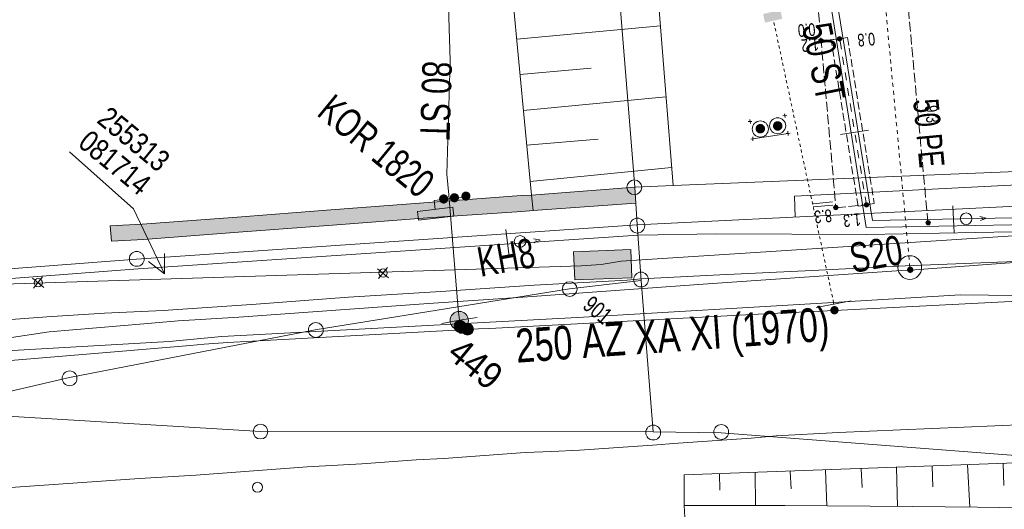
# Model space of a CAD drawing. Header units: metres. Extents: x -740 to 758, y -633 to 854.
# Tile 134 of 256: x -404 to -362, y -144 to -123. Entities that reach past the tile are written whole.
import ezdxf

# ---------------------------------------------------------------- set-up
doc = ezdxf.new("R2010")
doc.units = ezdxf.units.M
doc.header["$MEASUREMENT"] = 0
for name, pattern in [('125_125', [0.2496, 0.1248, -0.1248]), ('166_166', [0.3328, 0.1664, -0.1664]), ('333_125', [0.4576, 0.3328, -0.1248]), ('333_333', [0.6656, 0.3328, -0.3328]), ('416_125', [0.5408, 0.416, -0.1248])]:
    doc.linetypes.add(name, pattern=pattern)
for name, color, linetype in [('Gas.LOVION', 7, 'Continuous'), ('Grundkarte.LOVION', 7, 'Continuous'), ('Grundkarte_Text.LOVION', 7, 'Continuous'), ('Strom.LOVION', 7, 'Continuous'), ('StromBemass.LOVION', 7, 'Continuous'), ('Telko.LOVION', 7, 'Continuous'), ('Wasser.LOVION', 7, 'Continuous')]:
    doc.layers.add(name, color=color, linetype=linetype)
doc.styles.add('ERSTELLTER_STIL_1', font='arial.ttf')

msp = doc.modelspace()

# ---------------------------------------------------------------- hatches: boundary and pattern name
at = {"layer": 'Gas.LOVION', "linetype": 'Continuous', "lineweight": 13}
for points in [[(-372.317, -123.346), (-371.594, -123.187), (-371.66, -122.809), (-372.397, -122.985)], [(-384.944, -136.176), (-384.916, -136.136), (-384.892, -136.094), (-384.875, -136.049), (-384.863, -136.002), (-384.857, -135.953), (-384.857, -135.905), (-384.863, -135.857), (-384.875, -135.81), (-384.893, -135.765), (-384.917, -135.723), (-384.946, -135.683), (-384.979, -135.648), (-385.016, -135.617), (-385.057, -135.592), (-385.101, -135.571), (-385.147, -135.556), (-385.195, -135.547), (-385.243, -135.544), (-385.292, -135.548), (-385.339, -135.557), (-385.386, -135.572), (-385.429, -135.593), (-385.47, -135.619), (-385.507, -135.65), (-385.54, -135.685), (-385.569, -135.725), (-385.592, -135.767), (-385.61, -135.812), (-385.622, -135.859), (-385.628, -135.907), (-385.627, -135.956), (-385.621, -136.004), (-385.609, -136.051), (-385.591, -136.096), (-385.568, -136.138), (-385.539, -136.177), (-385.506, -136.213), (-385.468, -136.243), (-385.427, -136.269), (-385.383, -136.29), (-385.337, -136.305), (-385.289, -136.314), (-385.241, -136.316), (-385.193, -136.313), (-385.145, -136.304), (-385.099, -136.289), (-385.055, -136.268), (-385.014, -136.242), (-384.977, -136.211)], [(-369.246, -135.605), (-369.234, -135.587), (-369.223, -135.568), (-369.215, -135.547), (-369.21, -135.526), (-369.207, -135.504), (-369.207, -135.482), (-369.21, -135.461), (-369.215, -135.439), (-369.224, -135.419), (-369.234, -135.4), (-369.247, -135.382), (-369.262, -135.366), (-369.279, -135.352), (-369.298, -135.34), (-369.318, -135.331), (-369.339, -135.324), (-369.36, -135.32), (-369.382, -135.319), (-369.404, -135.32), (-369.426, -135.325), (-369.447, -135.331), (-369.466, -135.341), (-369.485, -135.353), (-369.502, -135.367), (-369.517, -135.383), (-369.53, -135.401), (-369.54, -135.42), (-369.548, -135.44), (-369.554, -135.462), (-369.556, -135.483), (-369.556, -135.505), (-369.553, -135.527), (-369.548, -135.549), (-369.54, -135.569), (-369.529, -135.588), (-369.516, -135.606), (-369.501, -135.622), (-369.484, -135.636), (-369.465, -135.648), (-369.446, -135.657), (-369.425, -135.664), (-369.403, -135.668), (-369.381, -135.669), (-369.359, -135.667), (-369.338, -135.663), (-369.317, -135.656), (-369.297, -135.647), (-369.278, -135.635), (-369.261, -135.621)], [(-369.246, -135.605), (-369.234, -135.587), (-369.223, -135.568), (-369.215, -135.547), (-369.21, -135.526), (-369.207, -135.504), (-369.207, -135.482), (-369.21, -135.461), (-369.215, -135.439), (-369.224, -135.419), (-369.234, -135.4), (-369.247, -135.382), (-369.262, -135.366), (-369.279, -135.352), (-369.298, -135.34), (-369.318, -135.331), (-369.339, -135.324), (-369.36, -135.32), (-369.382, -135.319), (-369.404, -135.32), (-369.426, -135.325), (-369.447, -135.331), (-369.466, -135.341), (-369.485, -135.353), (-369.502, -135.367), (-369.517, -135.383), (-369.53, -135.401), (-369.54, -135.42), (-369.548, -135.44), (-369.554, -135.462), (-369.556, -135.483), (-369.556, -135.505), (-369.553, -135.527), (-369.548, -135.549), (-369.54, -135.569), (-369.529, -135.588), (-369.516, -135.606), (-369.501, -135.622), (-369.484, -135.636), (-369.465, -135.648), (-369.446, -135.657), (-369.425, -135.664), (-369.403, -135.668), (-369.381, -135.669), (-369.359, -135.667), (-369.338, -135.663), (-369.317, -135.656), (-369.297, -135.647), (-369.278, -135.635), (-369.261, -135.621)], [(-385.025, -136.423), (-385.012, -136.406), (-385.001, -136.386), (-384.993, -136.366), (-384.988, -136.344), (-384.985, -136.322), (-384.985, -136.3), (-384.988, -136.278), (-384.994, -136.257), (-385.002, -136.236), (-385.013, -136.217), (-385.026, -136.199), (-385.041, -136.183), (-385.058, -136.169), (-385.077, -136.157), (-385.097, -136.148), (-385.118, -136.141), (-385.139, -136.137), (-385.161, -136.136), (-385.183, -136.137), (-385.205, -136.141), (-385.226, -136.148), (-385.246, -136.158), (-385.265, -136.17), (-385.282, -136.184), (-385.297, -136.2), (-385.31, -136.218), (-385.32, -136.237), (-385.328, -136.258), (-385.334, -136.279), (-385.336, -136.301), (-385.336, -136.323), (-385.334, -136.345), (-385.328, -136.367), (-385.32, -136.387), (-385.309, -136.406), (-385.296, -136.424), (-385.281, -136.44), (-385.264, -136.454), (-385.245, -136.466), (-385.225, -136.476), (-385.204, -136.482), (-385.182, -136.486), (-385.16, -136.488), (-385.138, -136.486), (-385.117, -136.482), (-385.096, -136.475), (-385.076, -136.466), (-385.057, -136.454), (-385.04, -136.44)], [(-385.025, -136.423), (-385.012, -136.406), (-385.001, -136.386), (-384.993, -136.366), (-384.988, -136.344), (-384.985, -136.322), (-384.985, -136.3), (-384.988, -136.278), (-384.994, -136.257), (-385.002, -136.236), (-385.013, -136.217), (-385.026, -136.199), (-385.041, -136.183), (-385.058, -136.169), (-385.077, -136.157), (-385.097, -136.148), (-385.118, -136.141), (-385.139, -136.137), (-385.161, -136.136), (-385.183, -136.137), (-385.205, -136.141), (-385.226, -136.148), (-385.246, -136.158), (-385.265, -136.17), (-385.282, -136.184), (-385.297, -136.2), (-385.31, -136.218), (-385.32, -136.237), (-385.328, -136.258), (-385.334, -136.279), (-385.336, -136.301), (-385.336, -136.323), (-385.334, -136.345), (-385.328, -136.367), (-385.32, -136.387), (-385.309, -136.406), (-385.296, -136.424), (-385.281, -136.44), (-385.264, -136.454), (-385.245, -136.466), (-385.225, -136.476), (-385.204, -136.482), (-385.182, -136.486), (-385.16, -136.488), (-385.138, -136.486), (-385.117, -136.482), (-385.096, -136.475), (-385.076, -136.466), (-385.057, -136.454), (-385.04, -136.44)]]:
    msp.add_hatch(color=7, dxfattribs=at).paths.add_polyline_path(points)
at = {"layer": 'Gas.LOVION', "linetype": 'Continuous', "lineweight": 18}
for points in [[(-385.75, -130.918), (-385.735, -130.898), (-385.724, -130.877), (-385.715, -130.854), (-385.709, -130.831), (-385.706, -130.807), (-385.706, -130.783), (-385.709, -130.759), (-385.715, -130.735), (-385.724, -130.713), (-385.736, -130.691), (-385.75, -130.672), (-385.767, -130.654), (-385.786, -130.639), (-385.806, -130.626), (-385.828, -130.616), (-385.851, -130.608), (-385.875, -130.604), (-385.899, -130.602), (-385.923, -130.604), (-385.947, -130.609), (-385.97, -130.616), (-385.992, -130.627), (-386.012, -130.64), (-386.031, -130.655), (-386.048, -130.673), (-386.062, -130.692), (-386.073, -130.714), (-386.082, -130.736), (-386.088, -130.76), (-386.091, -130.784), (-386.091, -130.808), (-386.088, -130.832), (-386.082, -130.855), (-386.073, -130.878), (-386.061, -130.899), (-386.047, -130.919), (-386.03, -130.936), (-386.011, -130.952), (-385.991, -130.965), (-385.969, -130.975), (-385.946, -130.982), (-385.922, -130.987), (-385.898, -130.988), (-385.874, -130.987), (-385.85, -130.982), (-385.827, -130.974), (-385.805, -130.964), (-385.785, -130.951), (-385.766, -130.935)], [(-385.295, -130.867), (-385.281, -130.847), (-385.269, -130.826), (-385.26, -130.803), (-385.254, -130.78), (-385.251, -130.756), (-385.252, -130.731), (-385.255, -130.707), (-385.261, -130.684), (-385.27, -130.661), (-385.282, -130.64), (-385.296, -130.62), (-385.313, -130.603), (-385.331, -130.587), (-385.352, -130.574), (-385.374, -130.564), (-385.397, -130.557), (-385.421, -130.552), (-385.445, -130.551), (-385.469, -130.552), (-385.493, -130.557), (-385.516, -130.565), (-385.538, -130.575), (-385.559, -130.588), (-385.577, -130.604), (-385.594, -130.621), (-385.608, -130.641), (-385.62, -130.662), (-385.629, -130.685), (-385.635, -130.709), (-385.638, -130.733), (-385.638, -130.757), (-385.634, -130.781), (-385.628, -130.805), (-385.619, -130.827), (-385.608, -130.848), (-385.593, -130.868), (-385.577, -130.886), (-385.558, -130.901), (-385.537, -130.914), (-385.515, -130.924), (-385.492, -130.932), (-385.468, -130.936), (-385.444, -130.938), (-385.42, -130.936), (-385.396, -130.931), (-385.373, -130.924), (-385.351, -130.913), (-385.33, -130.9), (-385.312, -130.885)], [(-384.81, -130.796), (-384.796, -130.776), (-384.785, -130.755), (-384.776, -130.733), (-384.77, -130.71), (-384.767, -130.686), (-384.767, -130.662), (-384.77, -130.638), (-384.776, -130.615), (-384.785, -130.592), (-384.797, -130.571), (-384.811, -130.552), (-384.827, -130.534), (-384.846, -130.519), (-384.866, -130.506), (-384.888, -130.496), (-384.911, -130.489), (-384.935, -130.484), (-384.959, -130.483), (-384.983, -130.485), (-385.006, -130.489), (-385.029, -130.497), (-385.051, -130.507), (-385.071, -130.52), (-385.089, -130.535), (-385.106, -130.553), (-385.12, -130.572), (-385.131, -130.593), (-385.14, -130.616), (-385.146, -130.639), (-385.149, -130.663), (-385.149, -130.687), (-385.146, -130.711), (-385.14, -130.734), (-385.131, -130.756), (-385.119, -130.777), (-385.105, -130.797), (-385.088, -130.814), (-385.07, -130.829), (-385.05, -130.842), (-385.028, -130.852), (-385.005, -130.86), (-384.981, -130.864), (-384.957, -130.866), (-384.933, -130.864), (-384.91, -130.859), (-384.887, -130.852), (-384.865, -130.842), (-384.845, -130.829), (-384.827, -130.813)], [(-386.959, -131.694), (-385.468, -131.519), (-385.506, -131.138), (-387.009, -131.329)], [(-385.017, -136.33), (-384.998, -136.305), (-384.983, -136.277), (-384.972, -136.248), (-384.964, -136.217), (-384.96, -136.186), (-384.96, -136.155), (-384.964, -136.124), (-384.972, -136.093), (-384.984, -136.064), (-384.999, -136.037), (-385.018, -136.011), (-385.039, -135.988), (-385.063, -135.968), (-385.09, -135.952), (-385.119, -135.938), (-385.148, -135.929), (-385.179, -135.923), (-385.211, -135.921), (-385.242, -135.923), (-385.273, -135.929), (-385.303, -135.939), (-385.331, -135.952), (-385.358, -135.969), (-385.382, -135.99), (-385.403, -136.013), (-385.422, -136.038), (-385.437, -136.066), (-385.448, -136.095), (-385.456, -136.125), (-385.46, -136.156), (-385.46, -136.188), (-385.456, -136.219), (-385.448, -136.249), (-385.436, -136.279), (-385.421, -136.306), (-385.402, -136.331), (-385.381, -136.354), (-385.356, -136.374), (-385.33, -136.391), (-385.301, -136.404), (-385.271, -136.414), (-385.24, -136.42), (-385.209, -136.422), (-385.178, -136.42), (-385.147, -136.414), (-385.117, -136.404), (-385.089, -136.39), (-385.062, -136.373), (-385.038, -136.353)], [(-385.109, -136.257), (-385.1, -136.244), (-385.092, -136.23), (-385.086, -136.216), (-385.082, -136.2), (-385.081, -136.184), (-385.081, -136.169), (-385.083, -136.153), (-385.087, -136.138), (-385.093, -136.123), (-385.1, -136.109), (-385.11, -136.096), (-385.12, -136.085), (-385.133, -136.075), (-385.146, -136.066), (-385.16, -136.06), (-385.175, -136.055), (-385.191, -136.052), (-385.207, -136.051), (-385.222, -136.052), (-385.238, -136.055), (-385.253, -136.06), (-385.267, -136.067), (-385.281, -136.075), (-385.293, -136.085), (-385.304, -136.097), (-385.313, -136.11), (-385.32, -136.124), (-385.326, -136.138), (-385.33, -136.154), (-385.332, -136.169), (-385.332, -136.185), (-385.33, -136.201), (-385.326, -136.216), (-385.32, -136.231), (-385.312, -136.245), (-385.303, -136.258), (-385.292, -136.269), (-385.28, -136.279), (-385.267, -136.288), (-385.252, -136.294), (-385.237, -136.299), (-385.222, -136.302), (-385.206, -136.303), (-385.19, -136.302), (-385.175, -136.299), (-385.16, -136.294), (-385.145, -136.287), (-385.132, -136.279), (-385.12, -136.269)], [(-384.699, -136.452), (-384.681, -136.426), (-384.666, -136.399), (-384.654, -136.369), (-384.646, -136.339), (-384.643, -136.308), (-384.643, -136.276), (-384.647, -136.245), (-384.655, -136.215), (-384.666, -136.186), (-384.682, -136.158), (-384.7, -136.133), (-384.722, -136.11), (-384.746, -136.09), (-384.772, -136.074), (-384.801, -136.06), (-384.831, -136.051), (-384.862, -136.045), (-384.893, -136.043), (-384.924, -136.045), (-384.955, -136.051), (-384.985, -136.061), (-385.013, -136.074), (-385.04, -136.091), (-385.064, -136.111), (-385.085, -136.134), (-385.103, -136.16), (-385.119, -136.187), (-385.13, -136.216), (-385.138, -136.247), (-385.142, -136.278), (-385.141, -136.309), (-385.137, -136.341), (-385.129, -136.371), (-385.118, -136.4), (-385.103, -136.427), (-385.084, -136.453), (-385.063, -136.476), (-385.038, -136.496), (-385.012, -136.512), (-384.983, -136.526), (-384.953, -136.535), (-384.923, -136.541), (-384.891, -136.543), (-384.86, -136.541), (-384.829, -136.535), (-384.799, -136.525), (-384.771, -136.511), (-384.745, -136.495), (-384.72, -136.475)], [(-384.801, -136.376), (-384.791, -136.363), (-384.784, -136.349), (-384.778, -136.334), (-384.774, -136.319), (-384.772, -136.303), (-384.772, -136.287), (-384.774, -136.272), (-384.778, -136.256), (-384.784, -136.241), (-384.792, -136.228), (-384.801, -136.215), (-384.812, -136.203), (-384.824, -136.193), (-384.838, -136.185), (-384.852, -136.178), (-384.867, -136.173), (-384.883, -136.17), (-384.899, -136.169), (-384.914, -136.17), (-384.93, -136.173), (-384.945, -136.178), (-384.959, -136.185), (-384.973, -136.194), (-384.985, -136.204), (-384.996, -136.215), (-385.005, -136.228), (-385.013, -136.242), (-385.018, -136.257), (-385.022, -136.272), (-385.024, -136.288), (-385.024, -136.304), (-385.022, -136.32), (-385.018, -136.335), (-385.012, -136.35), (-385.005, -136.364), (-384.995, -136.376), (-384.984, -136.388), (-384.972, -136.398), (-384.959, -136.406), (-384.944, -136.413), (-384.929, -136.418), (-384.914, -136.421), (-384.898, -136.422), (-384.882, -136.421), (-384.866, -136.418), (-384.851, -136.413), (-384.837, -136.406), (-384.824, -136.397), (-384.812, -136.387)]]:
    msp.add_hatch(color=49, dxfattribs=at).paths.add_polyline_path(points)
at = {"layer": 'Grundkarte.LOVION', "linetype": 'Continuous', "lineweight": 18}
for points in [[(-399.936, -132.578), (-398.583, -132.505), (-394.564, -132.201), (-390.603, -131.902), (-386.584, -131.598), (-382.591, -131.326), (-382.122, -131.28), (-382.185, -130.636), (-382.627, -130.65), (-390.666, -131.258), (-394.627, -131.557), (-398.646, -131.861), (-399.999, -131.934)], [(-382.122, -131.28), (-377.778, -130.974), (-377.815, -130.297), (-382.185, -130.636)]]:
    msp.add_hatch(color=254, dxfattribs=at).paths.add_polyline_path(points)
at = {"layer": 'Strom.LOVION', "linetype": 'Continuous', "lineweight": 18}
for points in [[(-372.361, -127.954), (-372.347, -127.933), (-372.335, -127.911), (-372.326, -127.888), (-372.319, -127.864), (-372.316, -127.839), (-372.316, -127.814), (-372.32, -127.789), (-372.326, -127.764), (-372.335, -127.741), (-372.347, -127.719), (-372.362, -127.699), (-372.38, -127.68), (-372.399, -127.664), (-372.42, -127.651), (-372.443, -127.64), (-372.467, -127.633), (-372.492, -127.628), (-372.517, -127.627), (-372.542, -127.628), (-372.566, -127.633), (-372.59, -127.641), (-372.613, -127.652), (-372.634, -127.665), (-372.653, -127.681), (-372.671, -127.7), (-372.685, -127.72), (-372.697, -127.742), (-372.706, -127.766), (-372.713, -127.79), (-372.716, -127.815), (-372.716, -127.84), (-372.712, -127.865), (-372.706, -127.889), (-372.697, -127.912), (-372.685, -127.934), (-372.67, -127.955), (-372.652, -127.973), (-372.633, -127.989), (-372.612, -128.002), (-372.589, -128.013), (-372.565, -128.021), (-372.54, -128.025), (-372.515, -128.027), (-372.49, -128.025), (-372.466, -128.02), (-372.442, -128.012), (-372.419, -128.002), (-372.398, -127.988), (-372.379, -127.972)], [(-371.626, -127.838), (-371.612, -127.818), (-371.6, -127.796), (-371.59, -127.772), (-371.584, -127.748), (-371.581, -127.723), (-371.581, -127.698), (-371.585, -127.673), (-371.591, -127.648), (-371.6, -127.625), (-371.612, -127.603), (-371.627, -127.583), (-371.645, -127.564), (-371.664, -127.548), (-371.685, -127.535), (-371.708, -127.524), (-371.732, -127.517), (-371.757, -127.512), (-371.782, -127.511), (-371.807, -127.512), (-371.832, -127.517), (-371.856, -127.525), (-371.878, -127.536), (-371.9, -127.549), (-371.919, -127.565), (-371.936, -127.584), (-371.951, -127.604), (-371.963, -127.626), (-371.972, -127.65), (-371.978, -127.674), (-371.981, -127.699), (-371.981, -127.724), (-371.978, -127.749), (-371.972, -127.773), (-371.962, -127.797), (-371.95, -127.819), (-371.935, -127.839), (-371.918, -127.857), (-371.898, -127.873), (-371.877, -127.887), (-371.854, -127.897), (-371.83, -127.905), (-371.806, -127.91), (-371.781, -127.911), (-371.755, -127.91), (-371.731, -127.905), (-371.707, -127.897), (-371.684, -127.886), (-371.663, -127.873), (-371.644, -127.856)], [(-371.721, -127.765), (-371.716, -127.757), (-371.712, -127.749), (-371.708, -127.741), (-371.706, -127.732), (-371.705, -127.723), (-371.705, -127.714), (-371.706, -127.704), (-371.708, -127.696), (-371.712, -127.687), (-371.716, -127.679), (-371.722, -127.672), (-371.728, -127.665), (-371.735, -127.659), (-371.743, -127.654), (-371.751, -127.65), (-371.76, -127.648), (-371.769, -127.646), (-371.778, -127.645), (-371.787, -127.646), (-371.796, -127.648), (-371.805, -127.651), (-371.813, -127.655), (-371.821, -127.66), (-371.828, -127.665), (-371.834, -127.672), (-371.839, -127.68), (-371.844, -127.688), (-371.847, -127.696), (-371.849, -127.705), (-371.85, -127.714), (-371.85, -127.723), (-371.849, -127.732), (-371.847, -127.741), (-371.844, -127.75), (-371.839, -127.758), (-371.834, -127.765), (-371.827, -127.772), (-371.82, -127.777), (-371.813, -127.782), (-371.804, -127.786), (-371.796, -127.789), (-371.787, -127.791), (-371.777, -127.791), (-371.768, -127.791), (-371.759, -127.789), (-371.751, -127.786), (-371.742, -127.782), (-371.735, -127.777), (-371.728, -127.771)], [(-372.461, -127.877), (-372.455, -127.869), (-372.451, -127.862), (-372.448, -127.853), (-372.446, -127.844), (-372.444, -127.835), (-372.444, -127.826), (-372.446, -127.818), (-372.448, -127.809), (-372.451, -127.8), (-372.456, -127.793), (-372.461, -127.785), (-372.467, -127.779), (-372.474, -127.773), (-372.482, -127.768), (-372.49, -127.764), (-372.498, -127.762), (-372.507, -127.76), (-372.516, -127.759), (-372.525, -127.76), (-372.534, -127.762), (-372.543, -127.765), (-372.551, -127.768), (-372.558, -127.773), (-372.565, -127.779), (-372.571, -127.786), (-372.577, -127.793), (-372.581, -127.801), (-372.584, -127.809), (-372.587, -127.818), (-372.588, -127.827), (-372.588, -127.836), (-372.586, -127.845), (-372.584, -127.854), (-372.581, -127.862), (-372.577, -127.87), (-372.571, -127.877), (-372.565, -127.884), (-372.558, -127.889), (-372.55, -127.894), (-372.542, -127.898), (-372.534, -127.901), (-372.525, -127.902), (-372.516, -127.903), (-372.507, -127.902), (-372.498, -127.901), (-372.489, -127.898), (-372.481, -127.894), (-372.474, -127.889), (-372.467, -127.883)]]:
    msp.add_hatch(color=1, dxfattribs=at).paths.add_polyline_path(points)
at = {"layer": 'StromBemass.LOVION', "linetype": 'Continuous', "lineweight": 13}
for points in [[(-369.096, -124.092), (-369.089, -124.082), (-369.083, -124.072), (-369.079, -124.061), (-369.076, -124.05), (-369.075, -124.038), (-369.075, -124.027), (-369.076, -124.015), (-369.079, -124.004), (-369.084, -123.993), (-369.089, -123.983), (-369.096, -123.973), (-369.104, -123.965), (-369.113, -123.957), (-369.123, -123.951), (-369.134, -123.946), (-369.145, -123.942), (-369.156, -123.94), (-369.168, -123.94), (-369.18, -123.94), (-369.191, -123.943), (-369.202, -123.946), (-369.213, -123.951), (-369.223, -123.958), (-369.232, -123.965), (-369.24, -123.974), (-369.247, -123.983), (-369.252, -123.993), (-369.256, -124.004), (-369.259, -124.016), (-369.261, -124.027), (-369.261, -124.039), (-369.259, -124.05), (-369.256, -124.062), (-369.252, -124.073), (-369.246, -124.083), (-369.239, -124.092), (-369.231, -124.101), (-369.222, -124.108), (-369.212, -124.114), (-369.202, -124.119), (-369.191, -124.123), (-369.179, -124.125), (-369.168, -124.126), (-369.156, -124.125), (-369.144, -124.123), (-369.133, -124.119), (-369.123, -124.114), (-369.113, -124.108), (-369.104, -124.1)], [(-369.88, -124.174), (-369.873, -124.165), (-369.868, -124.154), (-369.863, -124.143), (-369.86, -124.132), (-369.859, -124.12), (-369.859, -124.108), (-369.861, -124.097), (-369.864, -124.085), (-369.868, -124.074), (-369.874, -124.064), (-369.881, -124.055), (-369.889, -124.046), (-369.898, -124.039), (-369.908, -124.032), (-369.918, -124.027), (-369.93, -124.024), (-369.941, -124.022), (-369.953, -124.021), (-369.965, -124.022), (-369.976, -124.024), (-369.987, -124.028), (-369.998, -124.033), (-370.008, -124.039), (-370.017, -124.047), (-370.025, -124.055), (-370.032, -124.065), (-370.038, -124.075), (-370.042, -124.086), (-370.045, -124.097), (-370.046, -124.109), (-370.046, -124.121), (-370.045, -124.133), (-370.042, -124.144), (-370.037, -124.155), (-370.032, -124.165), (-370.025, -124.175), (-370.017, -124.183), (-370.007, -124.191), (-369.997, -124.197), (-369.987, -124.202), (-369.976, -124.206), (-369.964, -124.208), (-369.952, -124.208), (-369.941, -124.208), (-369.929, -124.205), (-369.918, -124.202), (-369.907, -124.197), (-369.897, -124.19), (-369.888, -124.183)], [(-369.252, -131.216), (-369.245, -131.207), (-369.239, -131.196), (-369.235, -131.185), (-369.232, -131.173), (-369.23, -131.161), (-369.231, -131.15), (-369.232, -131.138), (-369.235, -131.126), (-369.24, -131.115), (-369.245, -131.104), (-369.252, -131.095), (-369.261, -131.086), (-369.27, -131.078), (-369.28, -131.072), (-369.291, -131.067), (-369.302, -131.063), (-369.314, -131.061), (-369.326, -131.06), (-369.338, -131.061), (-369.35, -131.063), (-369.361, -131.067), (-369.372, -131.072), (-369.382, -131.079), (-369.391, -131.086), (-369.399, -131.095), (-369.406, -131.105), (-369.412, -131.115), (-369.417, -131.127), (-369.42, -131.138), (-369.421, -131.15), (-369.421, -131.162), (-369.419, -131.174), (-369.416, -131.186), (-369.412, -131.197), (-369.406, -131.207), (-369.399, -131.217), (-369.391, -131.226), (-369.382, -131.233), (-369.371, -131.24), (-369.361, -131.245), (-369.349, -131.248), (-369.337, -131.251), (-369.325, -131.251), (-369.313, -131.25), (-369.302, -131.248), (-369.29, -131.244), (-369.28, -131.239), (-369.269, -131.233), (-369.26, -131.225)], [(-369.25, -131.217), (-369.243, -131.207), (-369.238, -131.196), (-369.233, -131.185), (-369.23, -131.174), (-369.229, -131.162), (-369.229, -131.15), (-369.23, -131.138), (-369.233, -131.127), (-369.238, -131.116), (-369.244, -131.105), (-369.251, -131.095), (-369.259, -131.087), (-369.268, -131.079), (-369.278, -131.073), (-369.289, -131.068), (-369.3, -131.064), (-369.312, -131.062), (-369.324, -131.061), (-369.336, -131.062), (-369.348, -131.064), (-369.359, -131.068), (-369.37, -131.073), (-369.38, -131.08), (-369.389, -131.087), (-369.397, -131.096), (-369.404, -131.106), (-369.41, -131.116), (-369.414, -131.127), (-369.417, -131.139), (-369.418, -131.151), (-369.418, -131.163), (-369.417, -131.174), (-369.414, -131.186), (-369.409, -131.197), (-369.404, -131.207), (-369.397, -131.217), (-369.388, -131.226), (-369.379, -131.233), (-369.369, -131.24), (-369.358, -131.245), (-369.347, -131.248), (-369.335, -131.251), (-369.323, -131.251), (-369.311, -131.251), (-369.3, -131.248), (-369.288, -131.245), (-369.278, -131.239), (-369.268, -131.233), (-369.258, -131.225)], [(-367.954, -131.1), (-367.947, -131.09), (-367.941, -131.08), (-367.937, -131.069), (-367.934, -131.057), (-367.932, -131.045), (-367.932, -131.034), (-367.934, -131.022), (-367.937, -131.01), (-367.941, -130.999), (-367.947, -130.989), (-367.954, -130.979), (-367.962, -130.971), (-367.971, -130.963), (-367.981, -130.957), (-367.992, -130.952), (-368.003, -130.948), (-368.015, -130.946), (-368.027, -130.945), (-368.039, -130.946), (-368.05, -130.948), (-368.062, -130.952), (-368.072, -130.957), (-368.082, -130.964), (-368.091, -130.971), (-368.1, -130.98), (-368.106, -130.99), (-368.112, -131), (-368.116, -131.011), (-368.119, -131.022), (-368.121, -131.034), (-368.121, -131.046), (-368.119, -131.058), (-368.116, -131.069), (-368.112, -131.08), (-368.106, -131.091), (-368.099, -131.1), (-368.091, -131.109), (-368.082, -131.116), (-368.072, -131.123), (-368.061, -131.128), (-368.05, -131.131), (-368.038, -131.134), (-368.026, -131.134), (-368.014, -131.134), (-368.003, -131.131), (-367.991, -131.128), (-367.981, -131.122), (-367.971, -131.116), (-367.962, -131.109)], [(-365.348, -131.86), (-365.341, -131.85), (-365.335, -131.84), (-365.331, -131.829), (-365.328, -131.818), (-365.326, -131.806), (-365.327, -131.794), (-365.328, -131.782), (-365.331, -131.771), (-365.335, -131.76), (-365.341, -131.75), (-365.348, -131.74), (-365.356, -131.731), (-365.365, -131.724), (-365.375, -131.718), (-365.386, -131.713), (-365.397, -131.709), (-365.409, -131.707), (-365.421, -131.706), (-365.433, -131.707), (-365.444, -131.709), (-365.455, -131.713), (-365.466, -131.718), (-365.476, -131.724), (-365.485, -131.732), (-365.493, -131.74), (-365.5, -131.75), (-365.506, -131.76), (-365.51, -131.771), (-365.513, -131.783), (-365.514, -131.795), (-365.514, -131.806), (-365.513, -131.818), (-365.51, -131.83), (-365.506, -131.841), (-365.5, -131.851), (-365.493, -131.86), (-365.485, -131.869), (-365.476, -131.877), (-365.466, -131.883), (-365.455, -131.888), (-365.444, -131.891), (-365.432, -131.894), (-365.42, -131.894), (-365.408, -131.894), (-365.397, -131.891), (-365.386, -131.888), (-365.375, -131.883), (-365.365, -131.876), (-365.356, -131.869)]]:
    msp.add_hatch(color=7, dxfattribs=at).paths.add_polyline_path(points)
at = {"layer": 'Telko.LOVION', "linetype": 'Continuous', "lineweight": 13}
msp.add_hatch(color=7, dxfattribs=at).paths.add_polyline_path([(-377.986, -132.93), (-380.414, -133.034), (-380.358, -134.211), (-377.943, -134.123)])
msp.add_hatch(color=7, dxfattribs=at).paths.add_polyline_path([(-377.986, -132.93), (-380.414, -133.034), (-380.358, -134.211), (-377.943, -134.123)])
at = {"layer": 'Wasser.LOVION', "linetype": 'Continuous', "lineweight": 13}
msp.add_hatch(color=7, dxfattribs=at).paths.add_polyline_path([(-366.078, -133.87), (-366.068, -133.857), (-366.06, -133.842), (-366.054, -133.826), (-366.05, -133.81), (-366.048, -133.794), (-366.048, -133.777), (-366.05, -133.761), (-366.055, -133.745), (-366.061, -133.729), (-366.069, -133.715), (-366.079, -133.701), (-366.09, -133.689), (-366.103, -133.679), (-366.117, -133.67), (-366.132, -133.663), (-366.148, -133.658), (-366.164, -133.655), (-366.181, -133.654), (-366.197, -133.655), (-366.214, -133.658), (-366.229, -133.663), (-366.245, -133.67), (-366.259, -133.679), (-366.271, -133.69), (-366.283, -133.702), (-366.292, -133.715), (-366.3, -133.73), (-366.306, -133.745), (-366.31, -133.762), (-366.313, -133.778), (-366.312, -133.795), (-366.31, -133.811), (-366.306, -133.827), (-366.3, -133.843), (-366.292, -133.857), (-366.282, -133.871), (-366.271, -133.883), (-366.258, -133.893), (-366.244, -133.902), (-366.229, -133.909), (-366.213, -133.914), (-366.197, -133.917), (-366.18, -133.918), (-366.163, -133.917), (-366.147, -133.914), (-366.131, -133.909), (-366.116, -133.902), (-366.102, -133.893), (-366.089, -133.882)])
msp.add_hatch(color=7, dxfattribs=at).paths.add_polyline_path([(-366.078, -133.87), (-366.068, -133.857), (-366.06, -133.842), (-366.054, -133.826), (-366.05, -133.81), (-366.048, -133.794), (-366.048, -133.777), (-366.05, -133.761), (-366.055, -133.745), (-366.061, -133.729), (-366.069, -133.715), (-366.079, -133.701), (-366.09, -133.689), (-366.103, -133.679), (-366.117, -133.67), (-366.132, -133.663), (-366.148, -133.658), (-366.164, -133.655), (-366.181, -133.654), (-366.197, -133.655), (-366.214, -133.658), (-366.229, -133.663), (-366.245, -133.67), (-366.259, -133.679), (-366.271, -133.69), (-366.283, -133.702), (-366.292, -133.715), (-366.3, -133.73), (-366.306, -133.745), (-366.31, -133.762), (-366.313, -133.778), (-366.312, -133.795), (-366.31, -133.811), (-366.306, -133.827), (-366.3, -133.843), (-366.292, -133.857), (-366.282, -133.871), (-366.271, -133.883), (-366.258, -133.893), (-366.244, -133.902), (-366.229, -133.909), (-366.213, -133.914), (-366.197, -133.917), (-366.18, -133.918), (-366.163, -133.917), (-366.147, -133.914), (-366.131, -133.909), (-366.116, -133.902), (-366.102, -133.893), (-366.089, -133.882)])

# ---------------------------------------------------------------- linework, layer by layer
at = {"layer": 'Gas.LOVION', "color": 1, "linetype": 'Continuous', "lineweight": 18}
for points in [[(-385.161, -136.321), (-385.205, -136.177), (-385.231, -135.914), (-385.278, -135.579), (-385.325, -134.948), (-385.674, -130.623), (-385.76, -129.744), (-385.622, -124.957), (-386.027, -111.593), (-386.578, -99.618), (-386.904, -87.665), (-387.198, -75.738), (-387.658, -63.784), (-388.414, -53.631)], [(-407.075, -137.858), (-396.609, -136.982), (-396.023, -136.925), (-395.025, -136.857), (-385.161, -136.321), (-384.898, -136.295), (-383.955, -136.262), (-372.076, -135.633), (-369.385, -135.503), (-360.812, -135.063), (-349.832, -135.069), (-337.972, -135.446), (-327.385, -135.667), (-315.436, -135.903), (-308.217, -136.423), (-304.069, -136.683), (-293.225, -138.918), (-281.309, -141.847)]]:
    msp.add_lwpolyline(points, dxfattribs=at)
at = {"layer": 'Gas.LOVION', "color": 1, "linetype": '125_125', "lineweight": 18}
msp.add_lwpolyline([(-369.385, -135.503), (-369.416, -135.181), (-371.955, -123.267)], dxfattribs=at)
at = {"layer": 'Gas.LOVION', "color": 49, "linetype": 'Continuous', "lineweight": 18}
msp.add_lwpolyline([(-386.264, -131.242), (-386.301, -130.861), (-384.811, -130.686)], dxfattribs=at)
msp.add_lwpolyline([(-386.959, -131.694), (-387.009, -131.329), (-385.506, -131.138), (-385.468, -131.519)], close=True, dxfattribs=at)
at = {"layer": 'Gas.LOVION', "color": 5, "linetype": 'Continuous', "lineweight": 18}
msp.add_lwpolyline([(-219.175, -140.412), (-243.406, -142.116), (-268.264, -143.01), (-276.185, -141.804), (-286.61, -138.109), (-309.611, -135.924), (-315.067, -135.748), (-321.559, -135.393), (-329.622, -135.147), (-345.024, -134.82), (-349.837, -135.01), (-364.055, -134.848), (-369.432, -135.167), (-379.982, -135.785), (-395.272, -136.6), (-397.497, -136.818), (-407.579, -137.39), (-411.6, -142.054), (-415.469, -142.24), (-424.525, -142.416), (-435.069, -142.797), (-453.806, -143.417), (-462.068, -143.249)], dxfattribs=at)
at = {"layer": 'Gas.LOVION', "color": 7, "linetype": 'Continuous', "lineweight": 13}
for points in [[(-368.671, -135.093), (-370.15, -135.385)], [(-385.97, -136.06), (-385.231, -135.914), (-384.489, -135.797)]]:
    msp.add_lwpolyline(points, dxfattribs=at)
msp.add_circle((-385.242, -135.93), 0.386, dxfattribs=at)
at = {"layer": 'Gas.LOVION', "color": 49, "linetype": 'Continuous', "lineweight": 18}
for centre, radius in [((-385.21, -136.171), 0.25), ((-385.206, -136.177), 0.126), ((-384.892, -136.293), 0.25), ((-384.898, -136.296), 0.126)]:
    msp.add_circle(centre, radius, dxfattribs=at)
at = {"layer": 'Grundkarte.LOVION', "color": 253, "linetype": 'Continuous', "lineweight": 18}
for points in [[(-286.311, -45.038), (-285.437, -56.095), (-340.397, -60.463), (-381.517, -63.715), (-383.13, -63.843), (-388.496, -64.279), (-397.791, -65.04), (-388.496, -64.279), (-383.13, -63.843), (-380.134, -101.737), (-377.815, -130.297), (-377.719, -131.884), (-398.887, -133.333), (-410.152, -134.198), (-446.089, -136.648), (-453.65, -137.003), (-457.01, -137.095)], [(-282.337, -134.351), (-291.634, -133.28), (-301.393, -132.313), (-311.279, -131.565), (-318.408, -131.198), (-326.746, -130.861), (-338.737, -130.644), (-358.246, -130.926), (-377.719, -131.884), (-377.815, -130.297), (-380.134, -101.737), (-357.074, -99.689), (-357.302, -96.756), (-357.47, -94.733), (-358.492, -94.862), (-359.079, -87.649), (-347.617, -86.676), (-347.383, -86.653), (-348.745, -69.703), (-348.796, -69.176), (-339.736, -68.438), (-340.397, -60.463), (-285.437, -56.095)], [(-405.999, -144.934), (-397.708, -144.479), (-387.797, -144.278), (-378.135, -144.25), (-375.712, -144.249), (-375.731, -143.749), (-375.74, -142.449), (-358.982, -141.845), (-356.983, -142.034), (-356.775, -142.043), (-330.143, -142.07), (-305.065, -143.726), (-292.894, -144.575), (-263.527, -149.595), (-249.443, -151.263), (-217.319, -155.156)], [(-405.999, -144.934), (-397.708, -144.479), (-387.797, -144.278), (-378.135, -144.25), (-375.712, -144.249), (-375.731, -143.749), (-375.74, -142.449), (-358.982, -141.845), (-356.983, -142.034), (-356.775, -142.043), (-330.143, -142.07), (-305.065, -143.726), (-292.894, -144.575), (-263.527, -149.595), (-249.443, -151.263), (-217.319, -155.156)]]:
    msp.add_lwpolyline(points, dxfattribs=at)
at = {"layer": 'Grundkarte.LOVION', "color": 8, "linetype": 'Continuous', "lineweight": 18}
for points in [[(-286.311, -45.038), (-285.437, -56.095), (-340.397, -60.463), (-381.517, -63.715), (-383.13, -63.843), (-388.496, -64.279), (-397.791, -65.04), (-388.496, -64.279), (-383.13, -63.843), (-380.134, -101.737), (-377.815, -130.297), (-377.719, -131.884), (-398.887, -133.333), (-410.152, -134.198), (-446.089, -136.648), (-453.65, -137.003), (-457.01, -137.095)], [(-285.444, -132.497), (-294.405, -131.541), (-303.385, -130.675), (-312.551, -130.035), (-320.954, -129.644), (-337.867, -128.667), (-376.196, -130.228), (-377.815, -130.297), (-380.134, -101.737), (-357.074, -99.689), (-357.302, -96.756), (-357.47, -94.733), (-358.492, -94.862), (-359.079, -87.649), (-347.617, -86.676), (-347.383, -86.653), (-348.745, -69.703), (-348.796, -69.176), (-339.736, -68.438), (-340.397, -60.463), (-285.437, -56.095)], [(-371.041, -131.556), (-371.069, -130.672), (-351.687, -129.694), (-351.637, -130.812)], [(-263.527, -149.595), (-292.894, -144.575), (-305.065, -143.726), (-330.143, -142.07), (-356.775, -142.043), (-356.983, -142.034), (-358.982, -141.845), (-374.17, -140.67), (-377.041, -140.625), (-377.548, -134.232), (-377.719, -131.884), (-358.246, -130.926), (-338.737, -130.644), (-326.746, -130.861), (-318.408, -131.198), (-311.279, -131.565), (-301.393, -132.313), (-291.634, -133.28), (-282.337, -134.351)], [(-457.01, -137.095), (-453.65, -137.003), (-446.089, -136.648), (-410.152, -134.198), (-398.887, -133.333), (-377.719, -131.884), (-377.548, -134.232), (-377.041, -140.625), (-393.623, -140.621), (-407.834, -139.764), (-415.917, -139.313), (-435.957, -139.913), (-460.172, -141.335), (-460.523, -141.369)], [(-410.152, -134.198), (-398.887, -133.333), (-377.719, -131.884), (-377.548, -134.232), (-380.587, -134.588), (-391.324, -136.318), (-401.708, -138.338), (-407.834, -139.764)], [(-405.133, -135.953), (-402.668, -135.772), (-400.229, -135.622), (-397.759, -135.499), (-393.824, -135.232), (-389.922, -134.939), (-386.014, -134.705), (-382.08, -134.438), (-378.139, -134.231), (-377.554, -134.173), (-374.231, -133.996), (-370.318, -133.82), (-366.377, -133.613), (-362.49, -133.469), (-358.544, -133.32)], [(-460.523, -141.369), (-460.172, -141.335), (-435.957, -139.913), (-415.917, -139.313), (-407.834, -139.764), (-393.623, -140.621), (-377.041, -140.625), (-374.17, -140.67), (-358.982, -141.845), (-375.74, -142.449), (-375.731, -143.749), (-375.712, -144.249), (-378.135, -144.25), (-387.797, -144.278), (-397.708, -144.479), (-405.999, -144.934), (-419.304, -145.792), (-453.203, -147.924), (-457.128, -147.983), (-459.136, -148.002), (-462.092, -147.995), (-464.516, -147.996), (-465.991, -148.022)], [(-407.834, -139.764), (-393.623, -140.621), (-377.041, -140.625), (-374.17, -140.67), (-358.982, -141.845), (-356.983, -142.034), (-356.775, -142.043), (-330.143, -142.07), (-305.065, -143.726), (-292.894, -144.575), (-263.527, -149.595), (-249.443, -151.263), (-217.319, -155.156)], [(-407.438, -143.213), (-398.749, -142.6), (-396.369, -142.456), (-391.674, -142.115), (-389.352, -141.977), (-387.063, -141.812), (-385.886, -141.756), (-382.452, -141.509), (-381.334, -141.459), (-380.157, -141.403), (-377.075, -141.19), (-375.989, -141.114), (-372.906, -140.901), (-371.852, -140.798), (-369.206, -140.657), (-366.586, -140.549), (-363.908, -140.435), (-361.288, -140.327)]]:
    msp.add_lwpolyline(points, dxfattribs=at)
at = {"layer": 'Grundkarte.LOVION', "color": 7, "linetype": 'Continuous', "lineweight": 13}
for points in [[(-381.517, -63.715), (-383.13, -63.843), (-388.496, -64.279), (-388.313, -66.153), (-384.331, -108.088), (-382.185, -130.636), (-377.815, -130.297), (-376.196, -130.228)], [(-381.517, -63.715), (-376.196, -130.228)], [(-382.8, -124.046), (-376.737, -123.483)], [(-382.683, -125.542), (-379.665, -125.276)], [(-382.535, -127.064), (-376.504, -126.475)], [(-382.391, -128.528), (-379.373, -128.263)], [(-382.243, -130.051), (-376.27, -129.467)], [(-360.529, -143.858), (-363.341, -143.808), (-366.063, -143.779), (-371.475, -143.746), (-375.731, -143.749), (-375.74, -142.449), (-358.982, -141.845)], [(-371.261, -142.307), (-371.219, -143.041)], [(-369.76, -142.248), (-369.701, -143.75)], [(-368.258, -142.19), (-368.21, -142.984)], [(-366.756, -142.132), (-366.713, -143.783)], [(-365.255, -142.074), (-365.227, -142.958)], [(-363.753, -142.016), (-363.666, -143.81)], [(-362.251, -141.958), (-362.218, -142.9)], [(-374.238, -142.391), (-374.228, -143.099)], [(-372.737, -142.333), (-372.716, -143.749)]]:
    msp.add_lwpolyline(points, dxfattribs=at)
at = {"layer": 'Grundkarte.LOVION', "color": 8, "linetype": 'Continuous', "lineweight": 18}
for points in [[(-337.867, -128.667), (-320.954, -129.644), (-312.551, -130.035), (-303.385, -130.675), (-294.405, -131.541), (-285.444, -132.497), (-277.298, -133.593), (-277.128, -135.024), (-282.337, -134.351), (-291.634, -133.28), (-301.393, -132.313), (-311.279, -131.565), (-318.408, -131.198), (-326.746, -130.861), (-338.737, -130.644), (-358.246, -130.926), (-377.719, -131.884), (-377.815, -130.297), (-376.196, -130.228)], [(-407.834, -139.764), (-401.708, -138.338), (-391.324, -136.318), (-380.587, -134.588), (-377.548, -134.232), (-377.041, -140.625), (-393.623, -140.621)]]:
    msp.add_lwpolyline(points, close=True, dxfattribs=at)
at = {"layer": 'Grundkarte.LOVION', "color": 7, "linetype": 'Continuous', "lineweight": 13}
for points in [[(-399.936, -132.578), (-399.999, -131.934), (-398.646, -131.861), (-394.627, -131.557), (-390.666, -131.258), (-382.627, -130.65), (-382.185, -130.636), (-382.122, -131.28), (-382.591, -131.326), (-386.584, -131.598), (-390.603, -131.902), (-394.564, -132.201), (-398.583, -132.505)], [(-382.122, -131.28), (-382.185, -130.636), (-377.815, -130.297), (-377.778, -130.974)]]:
    msp.add_lwpolyline(points, close=True, dxfattribs=at)
at = {"layer": 'Grundkarte.LOVION', "color": 9, "linetype": 'Continuous', "lineweight": 18}
for centre, radius in [((-377.841, -130.301), 0.312), ((-377.716, -131.919), 0.314), ((-398.868, -133.326), 0.314), ((-377.556, -134.2), 0.313), ((-380.571, -134.601), 0.309), ((-391.302, -136.33), 0.314), ((-401.71, -138.371), 0.313), ((-393.639, -140.621), 0.312), ((-377.043, -140.66), 0.314), ((-374.17, -140.639), 0.314)]:
    msp.add_circle(centre, radius, dxfattribs=at)
at = {"layer": 'Grundkarte.LOVION', "color": 7, "linetype": 'Continuous', "lineweight": 13}
msp.add_circle((-393.767, -142.973), 0.211, dxfattribs=at)
at = {"layer": 'Strom.LOVION', "color": 1, "linetype": 'Continuous', "lineweight": 18}
for points in [[(-268.228, -136.578), (-269.184, -136.627), (-269.317, -136.625), (-269.51, -136.466), (-269.755, -136.372), (-273.407, -136.655), (-277.38, -136.083), (-281.687, -135.559), (-286.141, -135.048), (-292.606, -134.365), (-299.056, -133.695), (-305.639, -133.319), (-313.01, -133.05), (-321.131, -132.218), (-323.325, -132.3), (-325.189, -132.275), (-332.994, -132.107), (-337.529, -131.664), (-346.55, -131.6), (-368.042, -132.002), (-369.497, -122.864)], [(-369.205, -122.835), (-367.775, -131.71), (-346.299, -131.295)]]:
    msp.add_lwpolyline(points, dxfattribs=at)
at = {"layer": 'Strom.LOVION', "color": 7, "linetype": '333_125', "lineweight": 13}
msp.add_lwpolyline([(-368.827, -123.98), (-367.698, -130.993), (-368.381, -131.104), (-369.526, -124.078)], close=True, dxfattribs=at)
at = {"layer": 'Strom.LOVION', "color": 9, "linetype": '333_333', "lineweight": 18}
msp.add_lwpolyline([(-368.033, -131.04), (-369.162, -124.028)], dxfattribs=at)
at = {"layer": 'Strom.LOVION', "color": 250, "linetype": 'Continuous', "lineweight": 18}
for points in [[(-371.563, -127.277), (-371.401, -127.276)], [(-371.497, -127.197), (-371.467, -127.357)], [(-373.032, -127.524), (-372.869, -127.523)], [(-372.966, -127.444), (-372.935, -127.604)], [(-372.836, -128.17), (-372.834, -128.333)], [(-371.43, -128.033), (-371.255, -128.016)], [(-371.351, -127.936), (-371.334, -128.112)], [(-372.915, -128.267), (-372.755, -128.236)]]:
    msp.add_lwpolyline(points, dxfattribs=at)
at = {"layer": 'Strom.LOVION', "color": 7, "linetype": 'Continuous', "lineweight": 13}
for points in [[(-372.827, -128.258), (-371.342, -128.024)], [(-367.942, -127.884), (-369.121, -128.073)]]:
    msp.add_lwpolyline(points, dxfattribs=at)
at = {"layer": 'Strom.LOVION', "color": 94, "linetype": 'Continuous', "lineweight": 18}
for points in [[(-457.314, -137.464), (-445.902, -137.043), (-410.112, -134.608), (-398.817, -133.74), (-377.676, -132.323)], [(-286.171, -135.347), (-292.636, -134.664), (-299.086, -133.994), (-305.64, -133.615), (-313.027, -133.332), (-321.161, -132.517), (-321.323, -132.518), (-321.645, -132.549), (-321.941, -132.549), (-322.337, -132.573), (-322.692, -132.578), (-322.832, -132.651), (-322.986, -132.74), (-323.324, -132.758), (-333.038, -132.555), (-337.516, -132.106), (-346.56, -132.104), (-347.73, -131.922), (-351.123, -131.988), (-368.014, -132.295), (-374.371, -132.266), (-377.676, -132.323)]]:
    msp.add_lwpolyline(points, dxfattribs=at)
at = {"layer": 'Strom.LOVION', "color": 7, "linetype": 'Continuous', "lineweight": 13}
for centre, radius in [((-372.516, -127.841), 0.34), ((-371.783, -127.702), 0.339)]:
    msp.add_circle(centre, radius, dxfattribs=at)
at = {"layer": 'StromBemass.LOVION', "color": 7, "linetype": '416_125', "lineweight": 13}
for points in [[(-365.431, -131.806), (-366.277, -122.549)], [(-370.054, -122.918), (-369.321, -131.166), (-368.033, -131.04)], [(-369.162, -124.028), (-369.952, -124.105)]]:
    msp.add_lwpolyline(points, dxfattribs=at)
at = {"layer": 'StromBemass.LOVION', "color": 7, "linetype": 'Continuous', "lineweight": 13}
for points in [[(-369.45, -131.061), (-370.285, -131.128)], [(-369.464, -130.914), (-370.284, -130.995)]]:
    msp.add_lwpolyline(points, dxfattribs=at)
for centre, radius in [((-369.168, -124.033), 0.0931), ((-369.953, -124.115), 0.0937), ((-369.326, -131.156), 0.0954), ((-369.324, -131.156), 0.095), ((-368.027, -131.04), 0.0945), ((-365.42, -131.8), 0.0941)]:
    msp.add_circle(centre, radius, dxfattribs=at)
at = {"layer": 'Telko.LOVION', "color": 49, "linetype": 'Continuous', "lineweight": 18}
msp.add_lwpolyline([(-401.709, -128.806), (-399.005, -131.217), (-397.703, -133.956)], dxfattribs=at)
at = {"layer": 'Telko.LOVION', "color": 7, "linetype": 'Continuous', "lineweight": 13}
for points in [[(-364.379, -131.082), (-364.326, -132.23)], [(-383.27, -132.087), (-383.129, -133.226)], [(-367.822, -132.749), (-367.808, -132.733)], [(-397.698, -133.099), (-397.703, -133.956), (-398.375, -133.431)]]:
    msp.add_lwpolyline(points, dxfattribs=at)
at = {"layer": 'Telko.LOVION', "color": 1, "linetype": 'Continuous', "lineweight": 18}
msp.add_lwpolyline([(-457.103, -137.207), (-453.672, -136.931), (-431.546, -135.3), (-430.704, -135.291), (-429.842, -135.192), (-380.09, -133.623), (-379.239, -133.57), (-378.395, -133.428), (-357.235, -132.054), (-356.388, -131.941)], dxfattribs=at)
at = {"layer": 'Telko.LOVION', "color": 7, "linetype": 'Continuous', "lineweight": 13}
msp.add_lwpolyline([(-377.986, -132.93), (-377.943, -134.123), (-380.358, -134.211), (-380.414, -133.034)], close=True, dxfattribs=at)
msp.add_lwpolyline([(-377.986, -132.93), (-377.943, -134.123), (-380.358, -134.211), (-380.414, -133.034)], close=True, dxfattribs=at)
at = {"layer": 'Telko.LOVION', "color": 9, "linetype": 'Continuous', "lineweight": 18}
for points in [[(-388.694, -133.74), (-388.228, -134.123)], [(-388.694, -133.74), (-388.228, -134.123)], [(-388.654, -134.15), (-388.271, -133.684)], [(-388.654, -134.15), (-388.271, -133.684)], [(-403.27, -134.146), (-402.804, -134.529)], [(-403.27, -134.146), (-402.804, -134.529)], [(-403.23, -134.556), (-402.847, -134.09)], [(-403.23, -134.556), (-402.847, -134.09)]]:
    msp.add_lwpolyline(points, dxfattribs=at)
at = {"layer": 'Telko.LOVION', "color": 7, "linetype": 'Continuous', "lineweight": 13}
for centre, radius in [((-363.818, -131.629), 0.245), ((-382.671, -132.589), 0.246)]:
    msp.add_circle(centre, radius, dxfattribs=at)
at = {"layer": 'Telko.LOVION', "color": 9, "linetype": 'Continuous', "lineweight": 18}
for centre in [(-388.461, -133.923), (-388.461, -133.923), (-403.034, -134.331), (-403.034, -134.331)]:
    msp.add_circle(centre, 0.178, dxfattribs=at)
at = {"layer": 'Wasser.LOVION', "color": 150, "linetype": '166_166', "lineweight": 18}
msp.add_lwpolyline([(-366.182, -133.8), (-366.193, -133.683), (-367.227, -122.656)], dxfattribs=at)
at = {"layer": 'Wasser.LOVION', "color": 94, "linetype": 'Continuous', "lineweight": 18}
msp.add_lwpolyline([(-407.543, -137.15), (-402.576, -136.413), (-398.575, -136.066), (-397.125, -135.939), (-394.553, -135.791), (-386.541, -135.214), (-382.548, -134.942), (-374.535, -134.366), (-366.549, -133.821), (-366.182, -133.8), (-362.543, -133.533), (-358.537, -133.245)], dxfattribs=at)
at = {"layer": 'Wasser.LOVION', "color": 7, "linetype": 'Continuous', "lineweight": 13}
msp.add_circle((-366.197, -133.691), 0.5, dxfattribs=at)

# ---------------------------------------------------------------- texts
at = {"layer": 'Gas.LOVION', "color": 1, "linetype": 'Continuous', "lineweight": 18, "char_height": 1.24492, "attachment_point": 7, "style": 'ERSTELLTER_STIL_1'}
for s, insert, rotation in [('{\\A1;\\W0.71562x;50 ST}', (-370.777, -123.506), 281.2453), ('{\\A1;\\W0.71561x;80 ST}', (-386.811, -124.956), 268.2455)]:
    msp.add_mtext(s, dxfattribs=dict(at, insert=insert, rotation=rotation))
at = {"layer": 'Gas.LOVION', "color": 49, "linetype": 'Continuous', "lineweight": 18, "insert": (-391.318, -127.245), "char_height": 1.20934, "attachment_point": 7, "rotation": 320.5839, "style": 'ERSTELLTER_STIL_1'}
msp.add_mtext('{\\A1;\\W0.71562x;KOR 1820}', dxfattribs=at)
at = {"layer": 'Gas.LOVION', "color": 7, "linetype": 'Continuous', "lineweight": 13, "char_height": 1.2449, "attachment_point": 7, "rotation": 10.2443, "style": 'ERSTELLTER_STIL_1'}
for s, insert in [('{\\A1;\\W0.71563x;KH8}', (-384.341, -134.106)), ('{\\A1;\\W0.71563x;S20}', (-368.605, -133.943))]:
    msp.add_mtext(s, dxfattribs=dict(at, insert=insert))
at = {"layer": 'Grundkarte_Text.LOVION', "color": 7, "linetype": 'Continuous', "lineweight": 13, "insert": (-385.822, -137.453), "char_height": 1.12433, "attachment_point": 7, "rotation": 320.5848, "style": 'ERSTELLTER_STIL_1'}
msp.add_mtext('{\\A1;\\W0.89449x;449}', dxfattribs=at)
at = {"layer": 'StromBemass.LOVION', "color": 7, "linetype": 'Continuous', "lineweight": 13, "attachment_point": 7, "style": 'ERSTELLTER_STIL_1'}
for s, insert, char_height, rotation in [('{\\A1;\\W0.71557x;0.0}', (-370.215, -123.354), 0.53355, 185.2484), ('{\\A1;\\W0.71560x;1.2}', (-370.069, -123.993), 0.53353, 185.2486), ('{\\A1;\\W0.71557x;0.8}', (-367.692, -123.758), 0.53355, 185.2477), ('{\\A1;\\W0.71556x;9.3}', (-365.568, -126.865), 0.53354, 275.2456), ('{\\A1;\\W0.71557x;8.3}', (-369.519, -131.222), 0.53355, 185.2484), ('{\\A1;\\W0.71558x;1.3}', (-368.295, -131.383), 0.53355, 185.2477)]:
    msp.add_mtext(s, dxfattribs=dict(at, insert=insert, char_height=char_height, rotation=rotation))
at = {"layer": 'Telko.LOVION', "color": 220, "linetype": 'Continuous', "lineweight": 18, "char_height": 0.91526, "attachment_point": 7, "rotation": 320.5841, "style": 'ERSTELLTER_STIL_1'}
for s, insert in [('{\\A1;\\W0.80002x;255313}', (-400.611, -127.545)), ('{\\A1;\\W0.80002x;081714}', (-401.412, -128.54))]:
    msp.add_mtext(s, dxfattribs=dict(at, insert=insert))
at = {"layer": 'Telko.LOVION', "color": 7, "linetype": 'Continuous', "lineweight": 13, "attachment_point": 7, "style": 'ERSTELLTER_STIL_1'}
for s, insert, char_height, rotation in [('{\\A1;\\W0.71029x;A}', (-363.242, -131.519), 0.28416, 272.3914), ('{\\A1;\\W0.71029x;A}', (-382.105, -132.462), 0.28664, 277.1937), ('{\\A1;\\W0.71560x;901}', (-380.075, -135.392), 0.7114, 320.5841)]:
    msp.add_mtext(s, dxfattribs=dict(at, insert=insert, char_height=char_height, rotation=rotation))
at = {"layer": 'Wasser.LOVION', "color": 150, "linetype": 'Continuous', "lineweight": 18, "insert": (-366.072, -126.616), "char_height": 1.06709, "attachment_point": 7, "rotation": 275.3904, "style": 'ERSTELLTER_STIL_1'}
msp.add_mtext('{\\A1;\\W0.71558x;50 PE}', dxfattribs=at)
at = {"layer": 'Wasser.LOVION', "color": 94, "linetype": 'Continuous', "lineweight": 18, "insert": (-382.775, -138.141), "char_height": 1.42279, "attachment_point": 7, "rotation": 4.0509, "style": 'ERSTELLTER_STIL_1'}
msp.add_mtext('{\\A1;\\W0.72425x;250 AZ XA XI (1970)}', dxfattribs=at)

doc.saveas('drawing.dxf')
